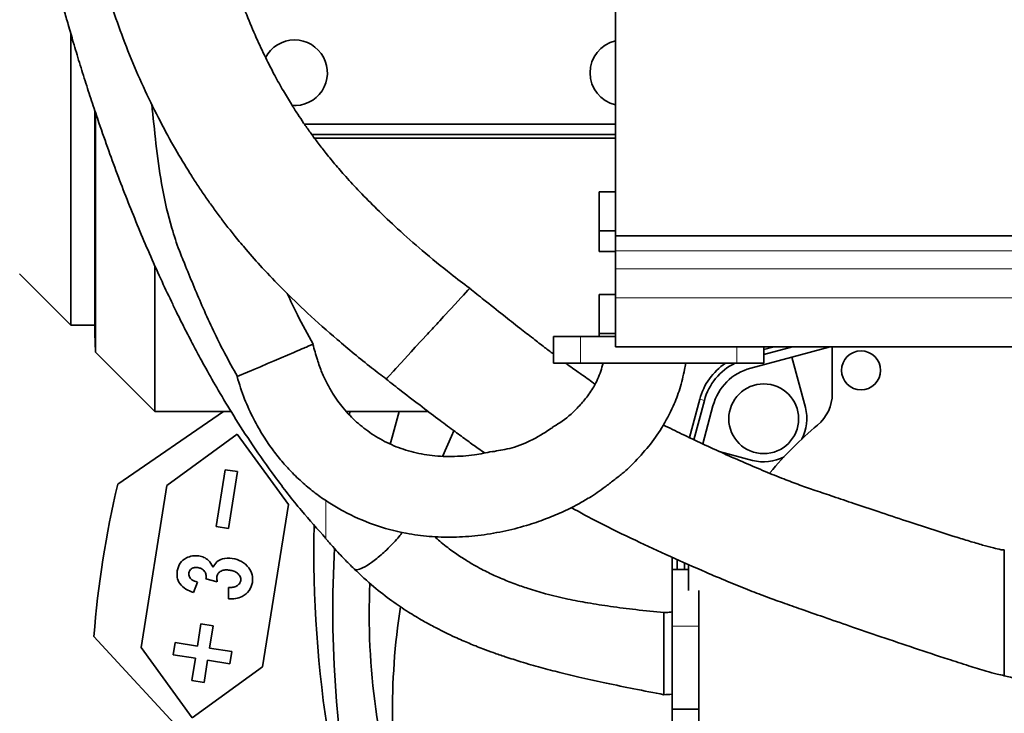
# Model space of a CAD drawing. Header units: millimetres. Extents: x 0 to 12118, y 0 to 8400.
# Tile 45 of 127: x 1215 to 1694, y 6787 to 7125. Entities that reach past the tile are written whole.
import ezdxf

# ---------------------------------------------------------------- set-up
doc = ezdxf.new("R2010")
doc.units = ezdxf.units.MM
doc.header["$LTSCALE"] = 20
doc.styles.add('SLDTEXTSTYLE0', font='TXT', dxfattribs={"width": 0.605})
doc.dimstyles.new('SLDDIMSTYLE10', dxfattribs={"dimtxt": 70, "dimasz": 70, "dimexe": 0, "dimexo": 0.0625, "dimgap": 17.5, "dimtad": 1, "dimdec": 1, "dimlfac": 0.5, "dimrnd": 1e-09, "dimzin": 12, "dimdsep": 46, "dimtxsty": 'SLDTEXTSTYLE0', "dimsah": 1, "dimcen": 0.09, "dimadec": 0, "dimazin": 3, "dimtfac": 1, "dimtmove": 0, "dimatfit": 0, "dimfxl": 1, "dimfrac": 2, "dimtolj": 1, "dimtzin": 12, "dimarcsym": 0})
doc.dimstyles.new('SLDDIMSTYLE11', dxfattribs={"dimtxt": 70, "dimasz": 70, "dimexe": 0, "dimexo": 0.0625, "dimgap": 17.5, "dimtad": 1, "dimdec": 1, "dimlfac": 0.5, "dimrnd": 1e-09, "dimzin": 12, "dimdsep": 46, "dimtxsty": 'SLDTEXTSTYLE0', "dimsah": 1, "dimcen": 0.09, "dimadec": 0, "dimazin": 3, "dimtfac": 1, "dimtofl": 0, "dimtmove": 0, "dimatfit": 3, "dimfxl": 1, "dimfrac": 2, "dimtolj": 1, "dimtzin": 12, "dimarcsym": 0})

# ---------------------------------------------------------------- blocks, each defined once
blk = doc.blocks.new('_D_60')
at = {"color": 7, "linetype": 'Continuous', "lineweight": 0}
for p, q in [((1718.46, 6792.74), (1718.46, 7813.61)), ((1898.46, 7465.94), (1898.46, 7813.61)), ((1718.46, 7783.61), (1598.46, 7783.61)), ((1718.46, 7783.61), (1898.46, 7783.61)), ((1898.46, 7783.61), (2018.46, 7783.61))]:
    blk.add_line(p, q, dxfattribs=at)
at = {"color": 7, "linetype": 'Continuous', "lineweight": 18}
for points in [[(1718.46, 7783.61), (1648.46, 7793.61), (1648.46, 7773.61)], [(1898.46, 7783.61), (1968.46, 7773.61), (1968.46, 7793.61)]]:
    blk.add_solid(points, dxfattribs=at)
at = {"color": 7, "linetype": 'Continuous', "lineweight": 18, "insert": (1754.99, 7873.84), "char_height": 70, "attachment_point": 1, "style": 'SLDTEXTSTYLE0'}
blk.add_mtext('90', dxfattribs=at)
blk = doc.blocks.new('_D_61')
at = {"color": 7, "linetype": 'Continuous', "lineweight": 0}
for p, q in [((1718.46, 6784.74), (1718.46, 6118.35)), ((1938.46, 6563.54), (1938.46, 6118.35)), ((1718.46, 6148.35), (1598.46, 6148.35)), ((1718.46, 6148.35), (1938.46, 6148.35)), ((1938.46, 6148.35), (2058.46, 6148.35))]:
    blk.add_line(p, q, dxfattribs=at)
at = {"color": 7, "linetype": 'Continuous', "lineweight": 18}
for points in [[(1718.46, 6148.35), (1648.46, 6158.35), (1648.46, 6138.35)], [(1938.46, 6148.35), (2008.46, 6138.35), (2008.46, 6158.35)]]:
    blk.add_solid(points, dxfattribs=at)
at = {"color": 7, "linetype": 'Continuous', "lineweight": 18, "insert": (1748.25, 6238.59), "char_height": 70, "attachment_point": 1, "style": 'SLDTEXTSTYLE0'}
blk.add_mtext('110', dxfattribs=at)
blk = doc.blocks.new('_D_64')
at = {"color": 7, "linetype": 'Continuous', "lineweight": 0}
for p, q in [((1539.66, 7444.74), (3052.94, 7444.74)), ((3022.94, 6788.74), (3022.94, 7444.74)), ((1722.46, 6788.74), (3052.94, 6788.74))]:
    blk.add_line(p, q, dxfattribs=at)
at = {"color": 7, "linetype": 'Continuous', "lineweight": 18}
for points in [[(3022.94, 7444.74), (3012.94, 7374.74), (3032.94, 7374.74)], [(3022.94, 6788.74), (3032.94, 6858.74), (3012.94, 6858.74)]]:
    blk.add_solid(points, dxfattribs=at)
at = {"color": 7, "linetype": 'Continuous', "lineweight": 18, "insert": (2932.7, 7036.53), "char_height": 70, "attachment_point": 1, "rotation": 90, "style": 'SLDTEXTSTYLE0'}
blk.add_mtext('328', dxfattribs=at)
blk = doc.blocks.new('_D_65')
at = {"color": 7, "linetype": 'Continuous', "lineweight": 0}
for p, q in [((3022.94, 6788.74), (3022.94, 6908.74)), ((1722.46, 6788.74), (3052.94, 6788.74)), ((3022.94, 6788.74), (3022.94, 6584.74)), ((1519.66, 6584.74), (3052.94, 6584.74)), ((3022.94, 6584.74), (3022.94, 6464.74))]:
    blk.add_line(p, q, dxfattribs=at)
at = {"color": 7, "linetype": 'Continuous', "lineweight": 18}
for points in [[(3022.94, 6788.74), (3032.94, 6858.74), (3012.94, 6858.74)], [(3022.94, 6584.74), (3012.94, 6514.74), (3032.94, 6514.74)]]:
    blk.add_solid(points, dxfattribs=at)
at = {"color": 7, "linetype": 'Continuous', "lineweight": 18, "insert": (2932.7, 6606.53), "char_height": 70, "attachment_point": 1, "rotation": 90, "style": 'SLDTEXTSTYLE0'}
blk.add_mtext('102', dxfattribs=at)

msp = doc.modelspace()

# ---------------------------------------------------------------- linework, layer by layer
at = {"color": 7, "linetype": 'Continuous', "lineweight": 35}
for p, q in [((1504.858029, 7181.226606), (1504.858029, 7019.226665)), ((1239.458022, 6975.738878), (1239.458022, 7117.721076)), ((1251.084579, 6971.783514), (1251.084579, 7080.388899)), ((1251.56415, 7078.967209), (1251.56415, 6962.63277)), ((1504.858029, 7073.738928), (1353.272337, 7073.738928)), ((1356.808399, 7068.738932), (1504.858029, 7068.738932)), ((1504.858029, 7066.851372), (1358.19572, 7066.851372)), ((1504.858029, 7040.726657), (1496.858028, 7040.726657)), ((1496.858028, 7021.726722), (1496.858028, 7040.726657)), ((1496.858028, 7021.726722), (1504.858029, 7021.726722)), ((1496.858028, 7011.726613), (1496.858028, 7021.726722)), ((1936.458049, 7019.226665), (1504.858029, 7019.226665)), ((1504.858029, 7019.226665), (1504.858029, 7012.026663)), ((1496.858028, 7011.726613), (1504.858029, 7011.726613)), ((1504.858029, 7012.026663), (1504.858029, 7003.245587)), ((1280.458027, 7004.501934), (1280.458027, 6933.738942)), ((1214.458023, 7000.738973), (1239.458022, 6975.738878)), ((1504.858029, 7003.245587), (1504.858029, 6989.094729)), ((1426.540335, 6985.90302), (1429.580656, 6989.208574)), ((1429.580656, 6989.208574), (1430.290227, 6989.980097)), ((1430.290227, 6989.980097), (1430.741196, 6990.470404)), ((1430.741196, 6990.470404), (1432.939803, 6992.860908)), ((1433.458259, 6993.42453), (1432.939803, 6992.860908)), ((1504.858029, 6990.726704), (1496.858028, 6990.726704)), ((1496.858028, 6971.726651), (1496.858028, 6990.726704)), ((1424.608936, 6983.803148), (1426.540335, 6985.90302)), ((1504.858029, 6989.094729), (1504.858029, 6965.226645)), ((1419.236181, 6977.961654), (1421.058242, 6979.942674)), ((1421.058242, 6979.942674), (1424.608936, 6983.803148)), ((1239.458022, 6975.738878), (1251.084579, 6975.738878)), ((1251.084579, 6971.783514), (1251.56415, 6962.63277)), ((1407.295992, 6964.979644), (1413.197574, 6971.396203)), ((1474.605126, 6957.228536), (1474.605126, 6970.228548)), ((1487.842587, 6970.228548), (1474.605126, 6970.228548)), ((1504.858029, 6970.228548), (1487.842587, 6970.228548)), ((1496.858028, 6971.726651), (1504.858029, 6971.726651)), ((1496.858028, 6970.228548), (1496.858028, 6971.726651)), ((1936.458049, 6965.226645), (1504.858029, 6965.226645)), ((1577.110914, 6957.228536), (1577.110914, 6965.226645)), ((1590.986369, 6965.226645), (1577.110914, 6961.508746)), ((1577.110914, 6963.896031), (1582.076905, 6965.226645)), ((1609.350083, 6965.226645), (1590.719101, 6960.234518)), ((1610.458014, 6942.412491), (1610.458014, 6965.226645)), ((1251.56415, 6962.63277), (1280.458027, 6933.738942)), ((1400.346947, 6957.424278), (1405.261581, 6962.767715)), ((1405.261581, 6962.767715), (1407.295992, 6964.979644)), ((1397.771833, 6954.624529), (1400.346947, 6957.424278)), ((1487.842587, 6957.228536), (1474.605126, 6957.228536)), ((1563.873467, 6957.228536), (1487.842587, 6957.228536)), ((1577.110914, 6957.228536), (1563.873467, 6957.228536)), ((1590.719101, 6960.234518), (1570.708928, 6954.872842)), ((1597.32112, 6935.595507), (1590.719101, 6960.234518)), ((1394.557585, 6951.129789), (1396.612709, 6953.364248)), ((1396.612709, 6953.364248), (1397.771833, 6954.624529)), ((1320.458237, 6950.682277), (1320.459203, 6950.682754)), ((1540.858385, 6920.970435), (1545.884622, 6939.728493)), ((1548.111988, 6939.131732), (1542.976973, 6919.967527)), ((1552.324158, 6936.488027), (1547.344146, 6917.902345)), ((1313.908091, 6933.738942), (1262.370509, 6898.318167)), ((1280.458027, 6933.738942), (1317.539817, 6933.738942)), ((1373.697923, 6933.738942), (1375.474611, 6933.738942)), ((1375.474611, 6933.738942), (1375.17915, 6932.021851)), ((1399.502029, 6933.738942), (1375.474611, 6933.738942)), ((1399.502029, 6933.738942), (1413.566572, 6933.738942)), ((1286.181783, 6897.703404), (1320.505467, 6922.641034)), ((1320.505467, 6922.641034), (1345.443084, 6888.317342)), ((1555.411321, 6914.21401), (1571.601478, 6909.875865)), ((1310.346416, 6877.676601), (1314.726582, 6905.331845)), ((1314.726582, 6905.331845), (1320.652712, 6904.39331)), ((1320.652712, 6904.39331), (1316.272547, 6876.738066)), ((1273.667028, 6818.688268), (1286.181783, 6897.703404)), ((1345.443084, 6888.317342), (1332.928326, 6809.302206)), ((1316.272547, 6876.738066), (1310.346416, 6877.676601)), ((1694.249449, 6804.992313), (1694.249449, 6866.250272)), ((1532.50843, 6856.73892), (1532.50843, 6862.625475)), ((1534.81437, 6861.60552), (1534.81437, 6856.73892)), ((1538.458032, 6856.73892), (1538.458032, 6859.993691)), ((1540.458021, 6856.73892), (1532.458035, 6856.73892)), ((1532.458035, 6829.181785), (1532.458035, 6856.73892)), ((1540.458021, 6846.451397), (1540.458021, 6859.10892)), ((1301.151238, 6850.570555), (1299.255806, 6845.540757)), ((1310.786006, 6850.696797), (1305.281055, 6852.193589)), ((1316.284677, 6842.419619), (1316.334816, 6847.987528)), ((1545.458031, 6829.181785), (1545.458031, 6846.451397)), ((1301.116783, 6819.403047), (1302.837563, 6830.267544)), ((1302.837563, 6830.267544), (1308.763692, 6829.329009)), ((1308.763692, 6829.329009), (1307.042913, 6818.464393)), ((1532.458035, 6788.738961), (1532.458035, 6829.181785)), ((1545.458031, 6788.738961), (1545.458031, 6829.181785)), ((1391.508443, 6671.751613), (1250.722681, 6824.052806)), ((1298.604642, 6784.364576), (1273.667028, 6818.688268)), ((1289.313604, 6815.197701), (1290.25221, 6821.123833)), ((1290.25221, 6821.123833), (1301.116783, 6819.403047)), ((1307.042913, 6818.464393), (1317.907485, 6816.743607)), ((1317.907485, 6816.743607), (1316.968878, 6810.817475)), ((1300.178177, 6813.476915), (1289.313604, 6815.197701)), ((1298.457396, 6802.6123), (1300.178177, 6813.476915)), ((1306.104307, 6812.538261), (1304.383527, 6801.673646)), ((1316.968878, 6810.817475), (1306.104307, 6812.538261)), ((1332.928326, 6809.302206), (1298.604642, 6784.364576)), ((1304.383527, 6801.673646), (1298.457396, 6802.6123)), ((1532.458035, 6788.738961), (1545.458031, 6788.738961)), ((1532.458035, 6748.296017), (1532.458035, 6788.738961)), ((1545.458031, 6748.296017), (1545.458031, 6788.738961))]:
    msp.add_line(p, q, dxfattribs=at)
at = {"color": 8, "linetype": 'Continuous', "lineweight": 18}
for p, q in [((1936.458049, 7012.026663), (1504.858029, 7012.026663)), ((1504.858029, 7003.245587), (1916.458008, 7003.245587)), ((1916.458008, 6989.094729), (1504.858029, 6989.094729)), ((1487.842587, 6957.228536), (1487.842587, 6970.228548)), ((1563.873467, 6957.228536), (1563.873467, 6965.226645)), ((1545.884622, 6939.728493), (1548.111988, 6939.131732)), ((1363.766854, 6890.320415), (1363.766854, 6871.925349)), ((1532.458035, 6829.181785), (1545.458031, 6829.181785))]:
    msp.add_line(p, q, dxfattribs=at)
at = {"color": 7, "linetype": 'Continuous', "lineweight": 35, "flags": 128}
for points in [[(1348.046427, 6962.46993), (1345.047641, 6961.188669), (1341.870643, 6959.831233), (1338.593255, 6958.430881), (1335.368006, 6957.052822)], [(1335.368006, 6957.052822), (1331.851071, 6955.550189), (1328.65212, 6954.183335)], [(1324.689399, 6952.490206), (1321.614808, 6951.176519), (1320.458237, 6950.682277)], [(1325.891485, 6953.003759), (1325.274991, 6952.740426), (1324.689399, 6952.490206)], [(1328.65212, 6954.183335), (1327.212247, 6953.568096), (1325.891485, 6953.003759)], [(1399.502029, 6933.738942), (1395.965782, 6921.241517), (1395.090689, 6917.834754)], [(1426.073765, 6924.249167), (1424.900052, 6921.68736), (1420.739209, 6912.088389)], [(1367.916242, 6866.976018), (1367.730973, 6863.294239), (1367.17406, 6845.574612), (1367.170652, 6827.846284), (1367.720743, 6810.126538), (1368.823801, 6792.432542), (1370.478747, 6774.781818), (1372.683962, 6757.191534), (1375.437287, 6739.678855), (1378.736035, 6722.260947), (1382.576981, 6704.954738), (1386.956369, 6687.777276), (1391.869915, 6670.745249)]]:
    msp.add_lwpolyline(points, dxfattribs=at)
at = {"color": 7, "linetype": 'Continuous', "lineweight": 35}
for centre, radius in [((1624.458061, 6953.73896), 9.499995), ((1577.036664, 6930.160256), 17.000014)]:
    msp.add_circle(centre, radius, dxfattribs=at)
for centre, radius, start, end in [((1348.45807, 7098.738844), 16.000092, 90.00015292, 152.63020272), ((1348.458031, 7098.738936), 16.000001, 265.17585633, 90.00001433), ((1508.457995, 7098.738904), 15.999967, 103.00277881, 256.99722119), ((1575.368235, 6931.828598), 30.523627, 123.68077784, 165.00039063), ((1575.36817, 6931.828658), 28.217625, 115.82322018, 165.0003888), ((1577.438455, 6929.758561), 26.000262, 105.00037508, 164.99976424), ((1590.461655, 6942.412198), 19.996359, 309.79070022, 0.00083793), ((1577.036422, 6930.160308), 21.000247, 331.81167685, 14.99981831), ((1718.461258, 6788.735697), 180.004554, 129.7915373, 140.2084627), ((1577.036692, 6930.160889), 21.000566, 255.00037321, 298.18771806), ((1718.458765, 6788.738878), 469.067284, 166.49023852, 175.68237799), ((1933.375263, 6865.639435), 575.510328, 178.76229008, 199.6879474), ((1724.632949, 6834.984291), 339.791449, 177.48934933, 198.16199262), ((1718.457354, 6788.738925), 322.259437, 171.12408103, 190.67039992)]:
    msp.add_arc(centre, radius, start, end, dxfattribs=at)
for points, knots in [([(1241.573197, 7510.61439), (1240.296237, 7509.894164), (1236.755671, 7507.897228), (1231.747295, 7503.75493), (1226.638892, 7498.658181), (1222.473417, 7493.487631), (1219.105026, 7488.499748), (1216.417816, 7483.847224), (1214.20346, 7479.464808), (1212.052161, 7474.65317), (1209.816105, 7468.87365), (1207.47202, 7461.618579), (1205.191596, 7452.869569), (1203.11589, 7442.505357), (1201.378519, 7430.668092), (1199.951311, 7416.638976), (1198.995622, 7400.381052), (1198.633955, 7381.806782), (1198.920488, 7362.442345), (1199.763448, 7343.302987), (1200.848782, 7327.400495), (1201.919563, 7314.810823), (1202.836497, 7305.305042), (1203.760356, 7296.6373), (1204.659015, 7288.858155), (1205.557985, 7281.565865), (1206.558079, 7273.907181), (1207.793558, 7265.003751), (1209.370206, 7254.382236), (1211.293775, 7242.330786), (1213.515749, 7229.399223), (1215.954077, 7216.169894), (1218.565087, 7202.902862), (1221.330087, 7189.697128), (1224.230496, 7176.632015), (1227.112608, 7164.349321), (1229.776289, 7153.546559), (1231.895061, 7145.290679), (1233.480614, 7139.282966), (1234.815397, 7134.319887), (1236.344248, 7128.743874), (1238.325137, 7121.696676), (1240.796411, 7113.173093), (1243.663966, 7103.633373), (1246.767649, 7093.695761), (1249.948112, 7083.88767), (1253.63067, 7072.934692), (1257.830853, 7060.96432), (1262.593774, 7048.040273), (1267.444997, 7035.484639), (1272.465545, 7023.088101), (1277.721845, 7010.716392), (1283.048712, 6998.777418), (1287.510678, 6989.245169), (1290.835492, 6982.383263), (1292.970473, 6978.066321), (1294.783931, 6974.460785), (1296.62631, 6970.84998), (1298.862919, 6966.538582), (1301.788822, 6961.022645), (1305.960111, 6953.378987), (1311.638059, 6943.395177), (1319.150889, 6930.930639), (1328.26501, 6916.825512), (1339.183975, 6901.365036), (1350.980498, 6886.025252), (1359.704754, 6876.365851), (1363.738188, 6871.900077)], [0, 0, 0, 0, 0.0063903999, 0.017718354, 0.0282002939, 0.0378581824, 0.0466360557, 0.0544420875, 0.061287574, 0.0680538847, 0.0774343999, 0.088314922, 0.1013069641, 0.1168663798, 0.1344157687, 0.1534949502, 0.1783848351, 0.2054611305, 0.2345461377, 0.2628806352, 0.2890516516, 0.3040960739, 0.3180159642, 0.3307241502, 0.3421335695, 0.3521875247, 0.3627864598, 0.3758375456, 0.3914115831, 0.4096430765, 0.4290914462, 0.4486671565, 0.4683434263, 0.4880944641, 0.507541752, 0.5267428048, 0.5431474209, 0.5560932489, 0.5639363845, 0.5702610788, 0.5785203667, 0.5891665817, 0.6022047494, 0.6172463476, 0.6326346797, 0.6476347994, 0.6622394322, 0.6830589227, 0.7029902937, 0.7223421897, 0.7417935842, 0.7613509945, 0.7809967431, 0.7988394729, 0.8072762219, 0.814269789, 0.8198551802, 0.8248877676, 0.831958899, 0.8410497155, 0.8521340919, 0.869956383, 0.8911647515, 0.9156350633, 0.9432191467, 0.9737488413, 1, 1, 1, 1]), ([(1433.787284, 6993.798132), (1430.7381, 6996.082498), (1422.874656, 7001.973578), (1411.168954, 7011.614835), (1399.141835, 7022.172492), (1388.99813, 7031.78405), (1380.586354, 7040.318556), (1373.75803, 7047.715299), (1368.158262, 7054.167013), (1363.549545, 7059.797054), (1359.578175, 7064.931149), (1356.107774, 7069.652969), (1352.944506, 7074.171581), (1349.893507, 7078.737693), (1346.58332, 7083.936821), (1342.829512, 7090.193447), (1338.638606, 7097.706322), (1334.206023, 7106.346901), (1329.621136, 7116.174834), (1325.058706, 7127.047124), (1320.031825, 7140.41333), (1315.102766, 7155.389116), (1310.583408, 7171.185157), (1307.148013, 7184.722423), (1304.529305, 7196.102969), (1302.537978, 7205.526455), (1300.942478, 7213.795548), (1299.600531, 7221.423586), (1298.21701, 7230.110741), (1296.733783, 7240.85953), (1295.298074, 7253.652759), (1294.204771, 7265.894884), (1293.380885, 7276.762399), (1292.740642, 7285.997223), (1292.150726, 7294.934755), (1291.534739, 7304.443944), (1290.830122, 7315.399177), (1289.986846, 7328.351048), (1289.029125, 7342.502413), (1287.945933, 7357.459639), (1286.727983, 7372.739448), (1285.321007, 7388.016956), (1283.700026, 7402.241795), (1282.066863, 7414.592465), (1280.545468, 7424.973494), (1279.188275, 7433.668155), (1278.018093, 7440.950578), (1277.009851, 7447.245573), (1276.127226, 7452.971252), (1275.350675, 7458.381585), (1274.754883, 7463.491456), (1274.315026, 7467.293711), (1274.237838, 7470.507088), (1274.059142, 7471.395226), (1274.282108, 7473.04941), (1274.175963, 7472.798668), (1274.169063, 7472.782368)], [0, 0, 0, 0, 0.0217624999, 0.056122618, 0.0865932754, 0.1131686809, 0.1359293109, 0.1550339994, 0.1706637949, 0.1847235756, 0.1965907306, 0.2077381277, 0.218195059, 0.2280967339, 0.2391063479, 0.2534002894, 0.269770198, 0.2882397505, 0.3088625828, 0.3317048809, 0.3555761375, 0.390420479, 0.4217338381, 0.4494132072, 0.4701925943, 0.4884395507, 0.5044300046, 0.518298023, 0.5326814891, 0.5546779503, 0.5802749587, 0.6062126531, 0.6248840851, 0.6425323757, 0.6590923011, 0.6760501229, 0.696966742, 0.7218025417, 0.7501933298, 0.7779900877, 0.807467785, 0.8377540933, 0.865626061, 0.8892457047, 0.9089177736, 0.9255585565, 0.9395156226, 0.9510481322, 0.9619870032, 0.9725738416, 0.9823934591, 0.9909589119, 0.9955777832, 0.9985438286, 0.9999053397, 1, 1, 1, 1]), ([(1245.98184, 7183.423633), (1246.290229, 7181.795339), (1247.383827, 7176.021149), (1249.648842, 7165.846158), (1253.094112, 7152.005684), (1257.437269, 7137.016314), (1262.737977, 7121.21534), (1268.786265, 7105.497335), (1275.539455, 7090.033491), (1282.752893, 7075.337071), (1290.08182, 7061.939378), (1296.15911, 7051.8548), (1300.896617, 7044.499709), (1304.388577, 7039.299196), (1307.979911, 7034.167814), (1311.684921, 7029.090622), (1315.554466, 7024.005789), (1319.929039, 7018.501551), (1325.626735, 7011.668991), (1333.260739, 7003.06242), (1343.207499, 6992.664574), (1355.344589, 6980.963507), (1369.796908, 6968.180606), (1382.605673, 6957.531963), (1390.752554, 6951.369783), (1393.127521, 6949.573393)], [0, 0, 0, 0, 0.0175467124, 0.0622234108, 0.1103453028, 0.1685475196, 0.2274085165, 0.2867597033, 0.3468097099, 0.4060154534, 0.4600415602, 0.5084547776, 0.5306460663, 0.5526705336, 0.5747759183, 0.5969585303, 0.6192158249, 0.6424268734, 0.6713971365, 0.713403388, 0.7642108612, 0.8237160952, 0.8918486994, 0.968471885, 1, 1, 1, 1]), ([(1278.909744, 7083.453293), (1278.99487, 7082.662455), (1279.771283, 7075.449418), (1281.071479, 7061.706743), (1283.805909, 7042.267235), (1287.731447, 7025.666713), (1291.796759, 7013.099036), (1294.359613, 7007.027668), (1295.414104, 7004.52959)], [0, 0, 0, 0, 0.0294628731, 0.2687237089, 0.5113395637, 0.7559689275, 0.8995928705, 1, 1, 1, 1]), ([(1295.340113, 7004.499311), (1298.149218, 6997.676171), (1304.030289, 6983.391417), (1312.438391, 6965.432026), (1318.504463, 6954.582543), (1320.631893, 6950.777526)], [0, 0, 0, 0, 0.3725420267, 0.7799444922, 1, 1, 1, 1]), ([(1357.565859, 6966.546292), (1354.908963, 6971.24058), (1350.355967, 6979.284957), (1346.512418, 6987.689341), (1344.911768, 6991.189356)], [0, 0, 0, 0, 0.5835489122, 1, 1, 1, 1]), ([(1433.458259, 6993.42453), (1433.483999, 6993.452503), (1433.57722, 6993.553814), (1433.670407, 6993.655155), (1433.737864, 6993.728513)], [0, 0, 0, 0, 0.2761190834, 1, 1, 1, 1]), ([(1474.605126, 6961.691971), (1473.170457, 6962.781152), (1469.890499, 6965.271253), (1464.408657, 6969.503943), (1457.707138, 6974.727363), (1449.695109, 6981.033907), (1441.557652, 6987.484851), (1436.079574, 6991.861849), (1433.739302, 6993.731732)], [0, 0, 0, 0, 0.1040598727, 0.2379029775, 0.4000997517, 0.5949177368, 0.8269460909, 1, 1, 1, 1]), ([(1413.197574, 6971.396203), (1414.202268, 6972.488043), (1416.215645, 6974.676059), (1418.228006, 6976.86501), (1419.236181, 6977.961654)], [0, 0, 0, 0, 0.49900899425, 1, 1, 1, 1]), ([(1357.401931, 6966.467256), (1357.403891, 6966.468095), (1357.794118, 6966.635121), (1354.556858, 6965.251115), (1353.015972, 6964.593492), (1349.928753, 6963.274277), (1348.046427, 6962.46993)], [0, 0, 0, 0, 0.0006245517, 0.1243379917, 0.4660949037, 1, 1, 1, 1]), ([(1444.754814, 6914.235587), (1441.884767, 6913.635439), (1435.376267, 6912.274463), (1425.09932, 6911.583369), (1414.275054, 6912.124162), (1403.997239, 6914.240503), (1394.515754, 6917.791339), (1387.370981, 6921.83203), (1382.225491, 6925.555936), (1378.709661, 6928.516321), (1375.313491, 6931.81588), (1372.277401, 6935.24216), (1369.441924, 6938.92359), (1366.798783, 6942.834371), (1364.140161, 6947.45298), (1361.624493, 6952.873885), (1359.388954, 6959.305373), (1358.105617, 6963.955668), (1357.411378, 6966.471309)], [0, 0, 0, 0, 0.0767762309, 0.1741079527, 0.2689446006, 0.3600265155, 0.4479190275, 0.5332236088, 0.5742105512, 0.6142489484, 0.6535565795, 0.6981985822, 0.7340843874, 0.7752629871, 0.8218021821, 0.8735939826, 0.9316189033, 1, 1, 1, 1]), ([(1498.785851, 6957.278247), (1498.423752, 6955.970847), (1497.323576, 6951.998542), (1494.682459, 6946.037748), (1490.560879, 6940.130086), (1485.111318, 6934.126779), (1479.705371, 6929.272218), (1475.260332, 6926.700876), (1474.023176, 6925.985212)], [0, 0, 0, 0, 0.0993122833, 0.301743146, 0.4734885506, 0.6243597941, 0.8954506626, 1, 1, 1, 1]), ([(1494.790134, 6946.982856), (1493.814094, 6947.760367), (1491.848353, 6949.326271), (1489.079097, 6951.204245), (1486.422149, 6953.031772), (1483.703978, 6954.948725), (1481.691511, 6956.421898), (1480.589581, 6957.228536)], [0, 0, 0, 0, 0.213664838, 0.4303203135, 0.5728037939, 0.7660880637, 1, 1, 1, 1]), ([(1513.375012, 6908.334012), (1515.992912, 6911.095733), (1521.099167, 6916.482513), (1527.642158, 6925.928189), (1532.784927, 6935.280447), (1536.358812, 6944.950503), (1538.091181, 6952.006009), (1538.8765, 6956.202574), (1539.063183, 6957.200165)], [0, 0, 0, 0, 0.2031101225, 0.3961695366, 0.6123902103, 0.7717920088, 0.9457513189, 1, 1, 1, 1]), ([(1394.557585, 6951.129789), (1394.414621, 6950.978589), (1394.148309, 6950.696934), (1393.890065, 6950.407871), (1393.770454, 6950.273986)], [0, 0, 0, 0, 0.53683084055, 1, 1, 1, 1]), ([(1320.45346, 6950.680251), (1321.597283, 6947.017905), (1323.811203, 6939.92927), (1328.308039, 6930.274547), (1333.047497, 6921.880559), (1337.892507, 6914.802967), (1342.644629, 6908.884482), (1347.745639, 6903.345386), (1353.21505, 6898.199114), (1359.303915, 6893.289982), (1365.575132, 6888.956661), (1374.589704, 6883.675074), (1386.905993, 6878.221861), (1401.094791, 6874.405172), (1414.212112, 6872.648362), (1425.933162, 6872.279004), (1437.917843, 6873.117641), (1449.848332, 6875.075176), (1460.855523, 6877.868345), (1470.351732, 6881.071562), (1478.72454, 6884.553566), (1485.809587, 6887.954198), (1490.161865, 6890.593598), (1491.918308, 6891.658778)], [0, 0, 0, 0, 0.054497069, 0.1054815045, 0.1510602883, 0.1914456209, 0.2272815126, 0.2588891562, 0.2984417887, 0.3339381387, 0.3700008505, 0.4067174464, 0.4823737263, 0.5607262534, 0.6147552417, 0.6702391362, 0.7271653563, 0.7853021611, 0.8419073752, 0.8884430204, 0.9276565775, 0.9708044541, 1, 1, 1, 1]), ([(1393.13483, 6949.582929), (1393.117479, 6949.564068), (1392.886395, 6949.312862), (1393.53155, 6950.014523), (1393.740761, 6950.241738), (1393.770454, 6950.273986)], [0, 0, 0, 0, 0.0651203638, 0.8673141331, 1, 1, 1, 1]), ([(1393.070733, 6949.500079), (1395.565784, 6947.561965), (1401.426833, 6943.009201), (1410.18071, 6936.292714), (1418.878883, 6929.697162), (1426.248457, 6924.190078), (1432.464812, 6919.634571), (1437.257091, 6916.169254), (1440.025029, 6914.251021), (1441.051175, 6913.539881)], [0, 0, 0, 0, 0.1580555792, 0.3712833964, 0.5519840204, 0.7041575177, 0.8315266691, 0.9375425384, 1, 1, 1, 1]), ([(1694.249449, 6866.25051), (1694.042987, 6866.247692), (1693.529839, 6866.240689), (1691.751724, 6866.530746), (1688.435994, 6867.308698), (1683.317113, 6868.726728), (1677.087573, 6870.574519), (1668.638975, 6873.188167), (1658.304938, 6876.4938), (1645.83174, 6880.575399), (1633.349081, 6884.725486), (1621.556219, 6888.687029), (1611.33303, 6892.147594), (1602.563692, 6895.114758), (1594.49061, 6897.894281), (1586.352488, 6900.960651), (1577.407355, 6904.59604), (1567.651011, 6908.747143), (1557.475938, 6913.242472), (1547.280241, 6917.908207), (1537.448899, 6922.54054), (1531.098924, 6925.694549), (1528.069047, 6927.199478)], [0, 0, 0, 0, 0.0034872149, 0.008667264, 0.0303721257, 0.0611245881, 0.098475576, 0.1402890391, 0.2107076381, 0.2819987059, 0.3622790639, 0.433213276, 0.4924278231, 0.5448408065, 0.5898086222, 0.636841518, 0.6919218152, 0.7531211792, 0.8161798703, 0.8800739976, 0.9427775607, 1, 1, 1, 1]), ([(1444.78446, 6914.075966), (1445.462539, 6914.209244), (1447.507189, 6914.611128), (1451.175465, 6915.171966), (1455.862005, 6916.373191), (1460.977389, 6918.24373), (1466.128169, 6920.830269), (1470.497892, 6923.507362), (1473.132336, 6925.183289), (1474.129436, 6925.817604)], [0, 0, 0, 0, 0.0649311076, 0.1957906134, 0.3484882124, 0.5186587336, 0.706606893, 0.8889547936, 1, 1, 1, 1]), ([(1513.406736, 6908.302898), (1512.765042, 6907.654634), (1511.093109, 6905.965585), (1507.90999, 6903.288088), (1504.00208, 6900.183695), (1499.926757, 6897.084825), (1496.025093, 6894.289134), (1493.461767, 6892.392493), (1492.058186, 6891.654899), (1491.954414, 6891.600365)], [0, 0, 0, 0, 0.1004462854, 0.2617123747, 0.457647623, 0.6504197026, 0.8253623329, 0.9870883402, 1, 1, 1, 1]), ([(1483.24537, 6886.877413), (1487.682255, 6884.45689), (1497.957151, 6878.851467), (1514.15188, 6871.072663), (1531.55931, 6862.980703), (1546.545394, 6856.353345), (1559.11538, 6851.013224), (1568.812203, 6847.049865), (1577.739384, 6843.600496), (1586.461847, 6840.457108), (1595.8709, 6837.166781), (1606.794891, 6833.355413), (1619.713265, 6828.886466), (1634.487942, 6823.82209), (1650.438278, 6818.426261), (1664.688562, 6813.709916), (1676.36068, 6809.952649), (1684.336446, 6807.530811), (1690.121968, 6805.828545), (1693.081729, 6805.215131), (1694.249449, 6804.97312)], [0, 0, 0, 0, 0.0668503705, 0.1548114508, 0.23758223, 0.3207993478, 0.3715556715, 0.4182446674, 0.4593685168, 0.4981467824, 0.5408876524, 0.5912275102, 0.6511974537, 0.7217144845, 0.7978373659, 0.8739397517, 0.9202846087, 0.9600276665, 0.9842296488, 1, 1, 1, 1]), ([(1377.590266, 6856.954808), (1377.597244, 6856.939808), (1377.73899, 6856.635113), (1379.458598, 6856.487924), (1382.158634, 6857.662166), (1385.512352, 6859.756036), (1388.657525, 6862.176445), (1391.352942, 6864.469079), (1394.112775, 6867.054109), (1396.813148, 6869.844118), (1399.134952, 6872.450412), (1400.452439, 6874.175124), (1400.985566, 6874.873037)], [0, 0, 0, 0, 0.00162081, 0.0329241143, 0.1380295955, 0.3078501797, 0.4133192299, 0.5307280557, 0.6561868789, 0.786077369, 0.9134351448, 1, 1, 1, 1]), ([(1363.766854, 6871.679897), (1364.14205, 6871.250174), (1365.245636, 6869.986203), (1367.432353, 6867.474136), (1370.786326, 6863.821215), (1374.26624, 6860.171487), (1376.710832, 6857.824287), (1377.569084, 6857.000227)], [0, 0, 0, 0, 0.0849030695, 0.2497307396, 0.4956500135, 0.8229317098, 1, 1, 1, 1]), ([(1528.458027, 6835.706944), (1523.87727, 6836.176078), (1515.150739, 6837.069797), (1502.749566, 6838.622712), (1491.703223, 6840.334318), (1481.178716, 6842.353999), (1471.502024, 6844.658895), (1462.883355, 6847.191095), (1456.696895, 6849.331235), (1452.232539, 6851.055881), (1448.923, 6852.43226), (1445.854946, 6853.799393), (1442.754265, 6855.271941), (1439.386074, 6856.983315), (1435.378692, 6859.18864), (1430.638376, 6862.047925), (1425.103782, 6865.830065), (1420.299258, 6869.439138), (1417.531555, 6871.999269), (1416.69852, 6872.769828)], [0, 0, 0, 0, 0.1152340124, 0.2195255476, 0.3127349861, 0.3949238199, 0.487656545, 0.5615558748, 0.6196366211, 0.6514231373, 0.6813144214, 0.7093273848, 0.7354725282, 0.7672097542, 0.8038596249, 0.8499250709, 0.9056760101, 0.9716099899, 1, 1, 1, 1]), ([(1291.32813, 6856.081958), (1291.678909, 6857.393067), (1292.380025, 6860.013636), (1295.481361, 6862.363699), (1298.733668, 6863.548877), (1300.839937, 6863.415665), (1301.892822, 6863.349075)], [0, 0, 0, 0, 0.2795506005, 0.5587496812, 0.779426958, 1, 1, 1, 1]), ([(1301.892822, 6863.349075), (1302.725608, 6863.153269), (1304.390496, 6862.761818), (1306.987822, 6861.012883), (1308.077112, 6859.083322), (1308.742226, 6857.905144)], [0, 0, 0, 0, 0.280434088, 0.5606376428, 1, 1, 1, 1]), ([(1308.742226, 6857.905144), (1309.287681, 6858.795897), (1310.379697, 6860.579207), (1313.817603, 6862.372796), (1316.506081, 6862.217913), (1318.147257, 6862.123365)], [0, 0, 0, 0, 0.2799352, 0.5604376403, 1, 1, 1, 1]), ([(1318.147257, 6862.123365), (1319.699574, 6861.747062), (1322.80061, 6860.995328), (1326.127658, 6857.911497), (1328.091233, 6854.224822), (1327.978624, 6851.714157), (1327.922353, 6850.459571)], [0, 0, 0, 0, 0.28032693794, 0.56000430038, 0.78013300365, 1, 1, 1, 1]), ([(1299.255806, 6845.540757), (1297.977205, 6846.017598), (1295.427875, 6846.968343), (1292.476199, 6849.523733), (1291.086735, 6852.863207), (1291.247613, 6855.00835), (1291.32813, 6856.081958)], [0, 0, 0, 0, 0.2809465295, 0.5601628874, 0.7798690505, 1, 1, 1, 1]), ([(1301.411952, 6857.613916), (1300.869228, 6857.668852), (1299.786242, 6857.778474), (1298.314096, 6857.269883), (1297.271067, 6856.267547), (1297.052373, 6855.434609), (1296.942993, 6855.018015)], [0, 0, 0, 0, 0.2807795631, 0.5602844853, 0.7800764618, 1, 1, 1, 1]), ([(1296.942993, 6855.018015), (1296.964124, 6854.378206), (1297.006534, 6853.094069), (1298.647212, 6851.343758), (1300.201136, 6850.863931), (1301.151238, 6850.570555)], [0, 0, 0, 0, 0.2784229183, 0.5588129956, 1, 1, 1, 1]), ([(1304.662117, 6855.820412), (1304.150151, 6856.332159), (1303.233067, 6857.24885), (1301.969935, 6857.502061), (1301.411952, 6857.613916)], [0, 0, 0, 0, 0.5582544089, 1, 1, 1, 1]), ([(1305.281055, 6852.193589), (1305.36561, 6852.910188), (1305.516535, 6854.189269), (1304.923088, 6855.3222), (1304.662117, 6855.820412)], [0, 0, 0, 0, 0.5602453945, 1, 1, 1, 1]), ([(1316.892436, 6856.393809), (1316.174297, 6856.472817), (1314.740496, 6856.630561), (1312.772549, 6856.114368), (1311.205455, 6854.988551), (1310.855141, 6853.895612), (1310.680386, 6853.350396)], [0, 0, 0, 0, 0.2810236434, 0.5610778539, 0.7810423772, 1, 1, 1, 1]), ([(1322.218923, 6851.321811), (1322.247632, 6851.664213), (1322.305061, 6852.349157), (1321.864747, 6853.666433), (1320.741813, 6855.012601), (1318.902117, 6855.987188), (1317.562942, 6856.258145), (1316.892436, 6856.393809)], [0, 0, 0, 0, 0.1250990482, 0.2502495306, 0.4992963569, 0.7493044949, 1, 1, 1, 1]), ([(1377.577138, 6856.941576), (1380.692191, 6854.009092), (1386.530235, 6848.513208), (1395.465082, 6841.644295), (1403.534579, 6836.170681), (1410.664447, 6831.881803), (1416.746067, 6828.563294), (1421.915379, 6825.958747), (1426.266258, 6823.906546), (1430.077002, 6822.205616), (1433.469429, 6820.761197), (1436.824504, 6819.393386), (1440.732807, 6817.867967), (1445.527363, 6816.096912), (1451.688756, 6813.969137), (1459.404786, 6811.511873), (1468.278198, 6808.950117), (1478.156539, 6806.364393), (1488.805299, 6803.823434), (1500.823845, 6801.198855), (1514.193642, 6798.487336), (1523.559764, 6796.674255), (1528.458027, 6795.726056)], [0, 0, 0, 0, 0.0775520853, 0.1453434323, 0.2041329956, 0.2543448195, 0.2961922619, 0.3297675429, 0.3593199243, 0.3834380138, 0.405455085, 0.4261937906, 0.4491526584, 0.4815487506, 0.5188935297, 0.5673744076, 0.6284104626, 0.6863888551, 0.7525687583, 0.8269646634, 0.9095065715, 1, 1, 1, 1]), ([(1310.680386, 6853.350396), (1310.643614, 6852.852569), (1310.577912, 6851.963064), (1310.722388, 6851.083916), (1310.786006, 6850.696797)], [0, 0, 0, 0, 0.5596665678, 1, 1, 1, 1]), ([(1327.922353, 6850.459571), (1327.512886, 6849.038417), (1326.693624, 6846.194968), (1323.341366, 6843.550375), (1319.740721, 6842.378454), (1317.437374, 6842.405889), (1316.284677, 6842.419619)], [0, 0, 0, 0, 0.2791448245, 0.5585139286, 0.7790608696, 1, 1, 1, 1]), ([(1316.334816, 6847.987528), (1317.033448, 6847.969461), (1318.428357, 6847.93339), (1320.29736, 6848.553188), (1321.742515, 6849.727106), (1322.060233, 6850.790622), (1322.218923, 6851.321811)], [0, 0, 0, 0, 0.2807886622, 0.560630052, 0.7805498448, 1, 1, 1, 1]), ([(1532.517907, 6836.016412), (1531.516197, 6835.928335), (1530.162176, 6835.809282), (1528.805157, 6835.733466), (1528.452066, 6835.713739)], [0, 0, 0, 0, 0.7398038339, 1, 1, 1, 1]), ([(1528.458027, 6795.820589), (1528.458027, 6795.811202), (1528.458027, 6795.558554), (1528.458027, 6797.176677), (1528.458027, 6797.938455), (1528.458027, 6800.350867), (1528.458027, 6802.91971), (1528.458027, 6806.141155), (1528.458027, 6809.679458), (1528.458027, 6813.463576), (1528.458027, 6817.339734), (1528.458027, 6821.151788), (1528.458027, 6824.756484), (1528.458027, 6828.00408), (1528.458027, 6830.781494), (1528.458027, 6832.977052), (1528.458027, 6834.512427), (1528.458027, 6835.315064), (1528.458027, 6835.601126), (1528.458027, 6835.612292)], [0, 0, 0, 0, 0.0006791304, 0.0182796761, 0.0544321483, 0.1078141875, 0.1760473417, 0.2571510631, 0.3471283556, 0.4434691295, 0.5417545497, 0.6390496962, 0.7304570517, 0.813158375, 0.8835605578, 0.9395693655, 0.9784622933, 0.9991593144, 1, 1, 1, 1]), ([(1694.245694, 6804.976816), (1694.705812, 6804.859717), (1696.314911, 6804.450205), (1699.385808, 6803.686093), (1704.497894, 6802.428343), (1711.718664, 6800.696407), (1721.49996, 6798.432378), (1732.320542, 6796.020129), (1739.897471, 6794.442809), (1743.442324, 6793.704862)], [0, 0, 0, 0, 0.0282187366, 0.0986848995, 0.1880823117, 0.3411151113, 0.5400170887, 0.7847977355, 1, 1, 1, 1]), ([(1528.390435, 6795.722718), (1529.649628, 6795.783517), (1531.010911, 6795.849245), (1532.36972, 6795.952444), (1532.471624, 6795.960183)], [0, 0, 0, 0, 0.9250046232, 1, 1, 1, 1])]:
    msp.add_open_spline(points, degree=3, knots=knots, dxfattribs=at)

# ---------------------------------------------------------------- dimensions: what is measured, and where the dimension line sits
at = {"color": 7, "linetype": 'Continuous', "lineweight": 18}
for base, p2, picture, middle in [((1898.458028, 7783.609946), (1898.458028, 7461.938925), '_D_60', (1808.458028, 7783.609946)), ((1938.458028, 6148.350693), (1938.458028, 6567.538925), '_D_61', (1828.458028, 6148.350693))]:
    dim = msp.add_linear_dim(base=base, p1=(1718.458028, 6788.738925), p2=p2, dimstyle='SLDDIMSTYLE10', dxfattribs=at)
    dim.commit()
    dim.dimension.update_dxf_attribs({"geometry": picture, "text_midpoint": middle, "dimtype": 160})
for base, p2, dimstyle, picture, middle in [((3022.937231, 7444.738925), (1535.658028, 7444.738925), 'SLDDIMSTYLE11', '_D_64', (3022.937231, 7116.738925)), ((3022.937231, 6584.738925), (1515.658028, 6584.738925), 'SLDDIMSTYLE10', '_D_65', (3022.937231, 6686.738925))]:
    dim = msp.add_linear_dim(base=base, p1=(1718.458028, 6788.738925), p2=p2, angle=90, dimstyle=dimstyle, dxfattribs=at)
    dim.commit()
    dim.dimension.update_dxf_attribs({"geometry": picture, "text_midpoint": middle, "dimtype": 160})

doc.saveas('drawing.dxf')
